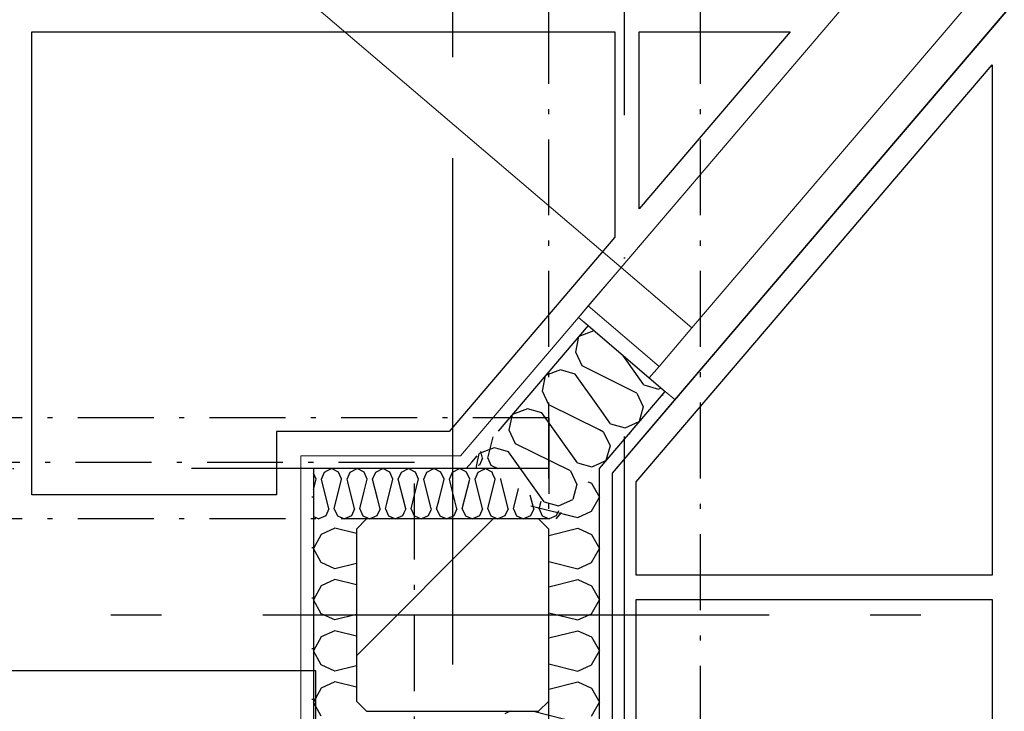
# Model space of a CAD drawing. Header units: millimetres. Extents: x -173281 to 144469, y -85977 to 83288.
# Tile 186 of 256: x -65501 to -64528, y -28312 to -27629. Entities that reach past the tile are written whole.
import ezdxf
from ezdxf.enums import TextEntityAlignment as Align

# ---------------------------------------------------------------- set-up
doc = ezdxf.new("R2010")
doc.units = ezdxf.units.MM
doc.header["$LTSCALE"] = 0.5
doc.header["$MEASUREMENT"] = 0
for name, pattern in [('Akselinje', [1500, 1000, -200, 100, -200]), ('Over snittplan', [260, 150, -50, 10, -50]), ('PLINE', [0]), ('Prikk & stiplet', [1340.555525, 705.555534, -352.777767, 0, -282.222223])]:
    doc.linetypes.add(name, pattern=pattern)
for name, color, linetype in [('222- Søyler', 7, 'Continuous'), ('222- Søyler  (Skravur)', 7, 'Continuous'), ('223- Bjelker', 7, 'Continuous'), ('242- Ikke-bærende innervegger (Skravur)(Nye konstruksjoner)', 7, 'Continuous'), ('242- Ikke-bærende innervegger(Nye konstruksjoner)', 7, 'Continuous'), ('244- Vinduer_ dører_ foldevegger(Nye konstruksjoner)', 7, 'Continuous'), ('245- Skjørt(Nye konstruksjoner)', 7, 'Continuous'), ('256- Faste himlinger og overflatebehandling(Nye konstruksjoner)', 7, 'Continuous'), ('257- Systemhimlinger(Nye konstruksjoner)', 7, 'Continuous'), ('82-- Modullinjer', 7, 'Continuous'), ('862- M___Nettoareal(Nye konstruksjoner)', 7, 'Continuous'), ('862- M___Nettoareal(Polylinje)(Nye konstruksjoner)', 7, 'Continuous'), ('862- M___Nettoareal(Tekst)(Nye konstruksjoner)', 7, 'Continuous')]:
    doc.layers.add(name, color=color, linetype=linetype)
doc.layers.add('234- Vinduer_ dører_ porter(Nye konstruksjoner)', color=7, linetype='Continuous', lineweight=0)
doc.layers.add('236- Innvendig kledning og overflate(Nye konstruksjoner)', color=7, linetype='Continuous', lineweight=0)
doc.styles.add('GENERATED_STYLE_1', font='arial.ttf')
doc.styles.add('GENERATED_STYLE_2', font='arial.ttf')
pattern_1 = [(229.53315, (0, 0), (-65.88562, 56.20574), [0, -50]), (229.53315, (16.72, -47.12), (-65.88562, 56.20574), [0, -50])]
pattern_2 = [(180, (0, 0), (0, 86.60254), [0, -50]), (180, (-25, -43.3), (0, 86.60254), [0, -50])]

# ---------------------------------------------------------------- blocks, each defined once
blk = doc.blocks.new('UUWC_A-132_42', base_point=(-63280.81, -28588.71))
at = {"layer": '862- M___Nettoareal(Polylinje)(Nye konstruksjoner)', "linetype": 'PLINE', "flags": 128}
blk.add_lwpolyline([(-61740.66, -29349.43), (-61740.66, -27029.43), (-64022.39, -27029.43), (-64915.66, -28076.54), (-64915.66, -29349.43)], close=True, dxfattribs=at)
at = {"layer": '862- M___Nettoareal(Tekst)(Nye konstruksjoner)', "style": 'GENERATED_STYLE_1'}
for tag, height, p in [('DUMMY_862', 150, (-63477.24, -28341.37)), ('ROOM_NAME', 150, (-63477.24, -29015.51)), ('DUMMY_861', 100, (-63634.38, -28615.26)), ('ceilingHeightCode', 100, (-63084.38, -29004.08)), ('ROOM_NUMBER', 100, (-63634.38, -29004.08)), ('DUMMY_863', 100, (-63241.52, -28981.22))]:
    blk.add_attdef(tag, text='', height=height, rotation=90, dxfattribs=at).set_placement(p, align=Align.TOP_LEFT)
blk = doc.blocks.new('*X906')
at = {"layer": '242- Ikke-bærende innervegger (Skravur)(Nye konstruksjoner)', "linetype": 'PLINE'}
for p, q in [((-65189.4, -28131.12), (-65202.95, -28137.29)), ((-65168.16, -28136.43), (-65189.4, -28131.12)), ((-65202.95, -28137.29), (-65210.66, -28151.1)), ((-65202.95, -28164.91), (-65210.66, -28151.1)), ((-65189.4, -28171.08), (-65202.95, -28164.91)), ((-65168.16, -28165.77), (-65189.4, -28171.08)), ((-65189.4, -28181.71), (-65202.95, -28187.87)), ((-65168.16, -28187.02), (-65189.4, -28181.71)), ((-65202.95, -28187.87), (-65210.66, -28201.69)), ((-65202.95, -28215.5), (-65210.66, -28201.69)), ((-65189.4, -28221.67), (-65202.95, -28215.5)), ((-65168.16, -28216.35), (-65189.4, -28221.67)), ((-65189.4, -28232.29), (-65202.95, -28238.46)), ((-65168.16, -28237.6), (-65189.4, -28232.29)), ((-65202.95, -28238.46), (-65210.66, -28252.27)), ((-65202.95, -28266.09), (-65210.66, -28252.27)), ((-65189.4, -28272.25), (-65202.95, -28266.09)), ((-65168.16, -28266.94), (-65189.4, -28272.25)), ((-65202.95, -28289.04), (-65210.66, -28302.86)), ((-65189.4, -28282.88), (-65202.95, -28289.04)), ((-65168.16, -28288.19), (-65189.4, -28282.88)), ((-65202.95, -28316.67), (-65210.66, -28302.86))]:
    blk.add_line(p, q, dxfattribs=at)
blk = doc.blocks.new('*X943')
at = {"layer": '242- Ikke-bærende innervegger (Skravur)(Nye konstruksjoner)', "linetype": 'PLINE'}
blk.add_line((-65049.9, -28071.93), (-65049.22, -28068.52), dxfattribs=at)
blk = doc.blocks.new('*X944')
at = {"layer": '242- Ikke-bærende innervegger (Skravur)(Nye konstruksjoner)', "linetype": 'PLINE'}
for p, q in [((-64884.2, -27989.45), (-64905.07, -27960.19)), ((-64891.09, -27997.53), (-64928.16, -27979.11)), ((-64884.2, -27989.45), (-64869.89, -27993.55)), ((-64891.09, -27997.53), (-64884.79, -28011.01)), ((-64869.89, -27993.55), (-64867.31, -27992.39)), ((-64917.03, -28027.93), (-64928.16, -28012.32)), ((-64884.79, -28011.01), (-64888.78, -28025.77)), ((-64917.03, -28027.93), (-64902.72, -28032.03)), ((-64902.72, -28032.03), (-64888.78, -28025.77)), ((-64923.92, -28036.02), (-64928.16, -28033.91)), ((-64923.92, -28036.02), (-64917.62, -28049.5)), ((-64917.62, -28049.5), (-64921.61, -28064.25)), ((-64928.16, -28067.2), (-64921.61, -28064.25))]:
    blk.add_line(p, q, dxfattribs=at)
blk = doc.blocks.new('*X946')
at = {"layer": '242- Ikke-bærende innervegger (Skravur)(Nye konstruksjoner)', "linetype": 'PLINE'}
for p, q in [((-64951.54, -27957.14), (-64948.44, -27941.62)), ((-64933.61, -27936.12), (-64948.44, -27941.62)), ((-64933.11, -27936.26), (-64933.61, -27936.12)), ((-64945.24, -27970.62), (-64951.54, -27957.14)), ((-64928.16, -27979.11), (-64945.24, -27970.62)), ((-64984.37, -27995.62), (-64981.27, -27980.11)), ((-64966.44, -27974.6), (-64981.27, -27980.11)), ((-64952.14, -27978.7), (-64966.44, -27974.6)), ((-64928.16, -28012.32), (-64952.14, -27978.7)), ((-64978.07, -28009.1), (-64984.37, -27995.62)), ((-64928.16, -28033.91), (-64978.07, -28009.1)), ((-65017.21, -28034.11), (-65014.1, -28018.59)), ((-64999.27, -28013.09), (-65014.1, -28018.59)), ((-64984.97, -28017.19), (-64999.27, -28013.09)), ((-64949.86, -28066.42), (-64984.97, -28017.19)), ((-65010.9, -28047.59), (-65017.21, -28034.11)), ((-64956.75, -28074.5), (-65010.9, -28047.59)), ((-65017.8, -28055.67), (-65028.16, -28052.7)), ((-64982.69, -28104.9), (-65017.8, -28055.67)), ((-64949.86, -28066.42), (-64935.55, -28070.52)), ((-64935.55, -28070.52), (-64928.16, -28067.2)), ((-64956.75, -28074.5), (-64950.45, -28087.98)), ((-64950.45, -28087.98), (-64954.44, -28102.74)), ((-64982.69, -28104.9), (-64968.38, -28109)), ((-64968.38, -28109), (-64954.44, -28102.74))]:
    blk.add_line(p, q, dxfattribs=at)
blk = doc.blocks.new('*X947')
at = {"layer": '242- Ikke-bærende innervegger (Skravur)(Nye konstruksjoner)', "linetype": 'PLINE'}
for p, q in [((-65049.22, -28068.52), (-65046.94, -28057.08)), ((-65032.1, -28051.57), (-65046.94, -28057.08)), ((-65028.16, -28052.7), (-65032.1, -28051.57))]:
    blk.add_line(p, q, dxfattribs=at)
blk = doc.blocks.new('Dør[47]')
at = {"layer": '234- Vinduer_ dører_ porter(Nye konstruksjoner)', "linetype": 'PLINE'}
for p, q in [((-64286.86, -27146.84), (-64948.85, -27922.84)), ((-64329.04, -27196.29), (-64906.66, -27873.39)), ((-64191.76, -27227.96), (-64853.75, -28003.96)), ((-64836.67, -27933.09), (-64259.05, -27256)), ((-64906.66, -27873.39), (-65583.76, -27295.77)), ((-64939.11, -27911.42), (-64906.66, -27873.39)), ((-64906.66, -27873.39), (-64836.67, -27933.09)), ((-64939.11, -27911.42), (-64948.85, -27922.84)), ((-64869.12, -27971.13), (-64939.11, -27911.42)), ((-64948.85, -27922.84), (-64878.85, -27982.54)), ((-64836.67, -27933.09), (-64869.12, -27971.13)), ((-64869.12, -27971.13), (-64878.85, -27982.54))]:
    blk.add_line(p, q, dxfattribs=at)
at = {"layer": '236- Innvendig kledning og overflate(Nye konstruksjoner)', "linetype": 'PLINE'}
for p, q in [((-64948.85, -27922.84), (-64939.34, -27930.95)), ((-64948.85, -27922.84), (-64939.34, -27930.95)), ((-64863.26, -27995.85), (-64853.75, -28003.96))]:
    blk.add_line(p, q, dxfattribs=at)
at = {"layer": '244- Vinduer_ dører_ foldevegger(Nye konstruksjoner)', "linetype": 'PLINE'}
for p, q in [((-64939.34, -27930.95), (-64878.85, -27982.54)), ((-64939.34, -27930.95), (-64878.85, -27982.54)), ((-64878.85, -27982.54), (-64863.26, -27995.85))]:
    blk.add_line(p, q, dxfattribs=at)
blk = doc.blocks.new('*X950')
at = {"layer": '242- Ikke-bærende innervegger (Skravur)(Nye konstruksjoner)', "linetype": 'PLINE'}
for p, q in [((-65038.27, -28061.89), (-65032.98, -28040.72)), ((-65043.59, -28061.89), (-65045.27, -28055.13)), ((-65043.59, -28061.89), (-65046.67, -28068.66)), ((-65038.27, -28061.89), (-65035.19, -28068.66)), ((-65046.67, -28068.66), (-65047.92, -28069.25)), ((-65042.06, -28072.56), (-65040.93, -28071.93)), ((-65034.02, -28075.78), (-65040.93, -28071.93)), ((-65035.19, -28068.66), (-65028.28, -28071.93)), ((-65033.23, -28077.53), (-65034.02, -28075.78)), ((-65028.16, -28071.87), (-65028.28, -28071.93))]:
    blk.add_line(p, q, dxfattribs=at)
blk = doc.blocks.new('*X951')
at = {"layer": '242- Ikke-bærende innervegger (Skravur)(Nye konstruksjoner)', "linetype": 'PLINE'}
for p, q in [((-65207.99, -28082.56), (-65210.66, -28076.69)), ((-65202.68, -28082.56), (-65199.59, -28075.78)), ((-65199.59, -28075.78), (-65196.66, -28074.15)), ((-65210.66, -28093.23), (-65207.99, -28082.56)), ((-65195.34, -28111.89), (-65202.68, -28082.56)), ((-65190.03, -28111.89), (-65182.7, -28082.56)), ((-65182.7, -28082.56), (-65183.09, -28081.69)), ((-65170.05, -28111.89), (-65176.72, -28085.23)), ((-65164.74, -28111.89), (-65160.35, -28094.32)), ((-65144.76, -28111.89), (-65147.34, -28101.55)), ((-65139.44, -28111.89), (-65138.14, -28106.66)), ((-65195.34, -28111.89), (-65198.43, -28118.66)), ((-65190.03, -28111.89), (-65186.95, -28118.66)), ((-65170.05, -28111.89), (-65173.13, -28118.66)), ((-65164.74, -28111.89), (-65161.65, -28118.66)), ((-65144.76, -28111.89), (-65147.84, -28118.66)), ((-65139.44, -28111.89), (-65136.36, -28118.66)), ((-65121.34, -28116), (-65122.55, -28118.66)), ((-65210.66, -28119.41), (-65205.33, -28121.93)), ((-65198.43, -28118.66), (-65205.33, -28121.93)), ((-65186.95, -28118.66), (-65180.04, -28121.93)), ((-65173.13, -28118.66), (-65180.04, -28121.93)), ((-65161.65, -28118.66), (-65154.75, -28121.93)), ((-65147.84, -28118.66), (-65154.75, -28121.93)), ((-65136.36, -28118.66), (-65129.45, -28121.93)), ((-65122.55, -28118.66), (-65129.45, -28121.93))]:
    blk.add_line(p, q, dxfattribs=at)
blk = doc.blocks.new('*X952')
at = {"layer": '242- Ikke-bærende innervegger (Skravur)(Nye konstruksjoner)', "linetype": 'PLINE'}
for p, q in [((-65059.32, -28075.78), (-65061.74, -28074.43)), ((-65056.23, -28082.56), (-65059.32, -28075.78)), ((-65050.92, -28082.56), (-65047.84, -28075.78)), ((-65047.84, -28075.78), (-65042.06, -28072.56)), ((-65030.94, -28082.56), (-65033.23, -28077.53)), ((-65063.57, -28111.89), (-65056.23, -28082.56)), ((-65043.59, -28111.89), (-65050.92, -28082.56)), ((-65038.27, -28111.89), (-65030.94, -28082.56)), ((-65025.63, -28082.56), (-65025.36, -28081.96)), ((-65018.29, -28111.89), (-65025.63, -28082.56)), ((-65068.88, -28111.89), (-65074.5, -28089.39)), ((-65012.98, -28111.89), (-65007.95, -28091.76)), ((-65088.86, -28111.89), (-65086.85, -28103.87)), ((-64993, -28111.89), (-64996.41, -28098.26)), ((-64987.69, -28111.89), (-64985.78, -28104.25)), ((-65094.72, -28113.1), (-65097.25, -28118.66)), ((-65088.86, -28111.89), (-65085.78, -28118.66)), ((-65068.88, -28111.89), (-65071.96, -28118.66)), ((-65063.57, -28111.89), (-65060.48, -28118.66)), ((-65043.59, -28111.89), (-65046.67, -28118.66)), ((-65038.27, -28111.89), (-65035.19, -28118.66)), ((-65018.29, -28111.89), (-65021.38, -28118.66)), ((-65012.98, -28111.89), (-65009.9, -28118.66)), ((-64993, -28111.89), (-64996.08, -28118.66)), ((-64987.69, -28111.89), (-64984.6, -28118.66)), ((-64968.63, -28113.91), (-64970.79, -28118.66)), ((-65097.25, -28118.66), (-65100.97, -28120.42)), ((-65085.78, -28118.66), (-65078.87, -28121.93)), ((-65071.96, -28118.66), (-65078.87, -28121.93)), ((-65060.48, -28118.66), (-65053.58, -28121.93)), ((-65046.67, -28118.66), (-65053.58, -28121.93)), ((-65035.19, -28118.66), (-65028.28, -28121.93)), ((-65021.38, -28118.66), (-65028.28, -28121.93)), ((-65009.9, -28118.66), (-65002.99, -28121.93)), ((-64996.08, -28118.66), (-65002.99, -28121.93)), ((-64984.6, -28118.66), (-64977.7, -28121.93)), ((-64970.79, -28118.66), (-64977.7, -28121.93))]:
    blk.add_line(p, q, dxfattribs=at)
blk = doc.blocks.new('*X953')
at = {"layer": '242- Ikke-bærende innervegger (Skravur)(Nye konstruksjoner)', "linetype": 'PLINE'}
for p, q in [((-65109.9, -28075.78), (-65110.66, -28075.36)), ((-65106.82, -28082.56), (-65109.9, -28075.78)), ((-65101.5, -28082.56), (-65098.42, -28075.78)), ((-65098.42, -28075.78), (-65091.52, -28071.93)), ((-65084.61, -28075.78), (-65091.52, -28071.93)), ((-65081.53, -28082.56), (-65084.61, -28075.78)), ((-65076.21, -28082.56), (-65073.13, -28075.78)), ((-65073.13, -28075.78), (-65066.22, -28071.93)), ((-65061.74, -28074.43), (-65066.22, -28071.93)), ((-65110.66, -28097.92), (-65106.82, -28082.56)), ((-65094.17, -28111.89), (-65101.5, -28082.56)), ((-65086.85, -28103.87), (-65081.53, -28082.56)), ((-65074.5, -28089.39), (-65076.21, -28082.56)), ((-65094.17, -28111.89), (-65094.72, -28113.1)), ((-65110.66, -28118.85), (-65104.16, -28121.93)), ((-65100.97, -28120.42), (-65104.16, -28121.93))]:
    blk.add_line(p, q, dxfattribs=at)
blk = doc.blocks.new('*X954')
at = {"layer": '242- Ikke-bærende innervegger (Skravur)(Nye konstruksjoner)', "linetype": 'PLINE'}
for p, q in [((-65196.66, -28074.15), (-65192.69, -28071.93)), ((-65185.78, -28075.78), (-65192.69, -28071.93)), ((-65183.09, -28081.69), (-65185.78, -28075.78)), ((-65177.38, -28082.56), (-65174.3, -28075.78)), ((-65174.3, -28075.78), (-65167.39, -28071.93)), ((-65160.49, -28075.78), (-65167.39, -28071.93)), ((-65157.4, -28082.56), (-65160.49, -28075.78)), ((-65152.09, -28082.56), (-65149.01, -28075.78)), ((-65149.01, -28075.78), (-65142.1, -28071.93)), ((-65135.19, -28075.78), (-65142.1, -28071.93)), ((-65132.11, -28082.56), (-65135.19, -28075.78)), ((-65126.8, -28082.56), (-65123.72, -28075.78)), ((-65123.72, -28075.78), (-65116.81, -28071.93)), ((-65110.66, -28075.36), (-65116.81, -28071.93)), ((-65176.72, -28085.23), (-65177.38, -28082.56)), ((-65160.35, -28094.32), (-65157.4, -28082.56)), ((-65147.34, -28101.55), (-65152.09, -28082.56)), ((-65138.14, -28106.66), (-65132.11, -28082.56)), ((-65119.47, -28111.89), (-65126.8, -28082.56)), ((-65114.15, -28111.89), (-65110.66, -28097.92)), ((-65119.47, -28111.89), (-65121.34, -28116)), ((-65114.15, -28111.89), (-65111.07, -28118.66)), ((-65111.07, -28118.66), (-65110.66, -28118.85))]:
    blk.add_line(p, q, dxfattribs=at)
blk = doc.blocks.new('*X955')
at = {"layer": '242- Ikke-bærende innervegger (Skravur)(Nye konstruksjoner)', "linetype": 'PLINE'}
for p, q in [((-64939.39, -28085.1), (-64935.87, -28086.7)), ((-64935.87, -28086.7), (-64931.31, -28094.88)), ((-64962.93, -28117.11), (-64952.5, -28119.72))]:
    blk.add_line(p, q, dxfattribs=at)
blk = doc.blocks.new('*X957')
at = {"layer": '242- Ikke-bærende innervegger (Skravur)(Nye konstruksjoner)', "linetype": 'PLINE'}
for p, q in [((-64938.21, -28085.63), (-64935.87, -28086.7)), ((-64935.87, -28086.7), (-64928.16, -28100.51)), ((-64935.87, -28114.33), (-64928.16, -28100.51)), ((-64995.84, -28108.89), (-64949.42, -28120.49)), ((-64949.42, -28120.49), (-64935.87, -28114.33)), ((-65025.89, -28121.01), (-65026.32, -28121.93)), ((-64978.16, -28138.31), (-64949.42, -28131.12)), ((-64949.42, -28131.12), (-64935.87, -28137.29)), ((-64935.87, -28137.29), (-64928.16, -28151.1)), ((-64935.87, -28164.91), (-64928.16, -28151.1)), ((-64978.16, -28163.89), (-64949.42, -28171.08)), ((-64949.42, -28171.08), (-64935.87, -28164.91)), ((-64978.16, -28188.89), (-64949.42, -28181.71)), ((-64949.42, -28181.71), (-64935.87, -28187.87)), ((-64935.87, -28187.87), (-64928.16, -28201.69)), ((-64935.87, -28215.5), (-64928.16, -28201.69)), ((-64978.16, -28214.48), (-64949.42, -28221.67)), ((-64949.42, -28221.67), (-64935.87, -28215.5)), ((-64978.16, -28239.48), (-64949.42, -28232.29)), ((-64949.42, -28232.29), (-64935.87, -28238.46)), ((-64935.87, -28238.46), (-64928.16, -28252.27)), ((-64935.87, -28266.09), (-64928.16, -28252.27)), ((-64978.16, -28265.07), (-64949.42, -28272.25)), ((-64949.42, -28272.25), (-64935.87, -28266.09)), ((-64978.16, -28290.07), (-64949.42, -28282.88)), ((-64949.42, -28282.88), (-64935.87, -28289.04)), ((-64935.87, -28289.04), (-64928.16, -28302.86)), ((-64935.87, -28316.67), (-64928.16, -28302.86)), ((-65016.33, -28311.93), (-65021.62, -28314.34)), ((-64993.05, -28311.93), (-64949.42, -28322.84))]:
    blk.add_line(p, q, dxfattribs=at)
blk = doc.blocks.new('Standard grid marker[259]', base_point=(20939.46, -28216.93))
at = {"layer": '82-- Modullinjer', "linetype": 'Akselinje'}
blk.add_line((20739.46, -28216.93), (-81321.28, -28216.93), dxfattribs=at)
at = {"layer": '82-- Modullinjer', "style": 'GENERATED_STYLE_2'}
for tag, p in [('AC_MarkerText_1_1', (-81898.78, -28256.93)), ('AC_MarkerText_1_0', (21061.96, -28256.93))]:
    blk.add_attdef(tag, text='', height=175, rotation=90, dxfattribs=at).set_placement(p, align=Align.TOP_CENTER)
blk = doc.blocks.new('Standard grid marker[269]', base_point=(-65073.16, 26434.41))
at = {"layer": '82-- Modullinjer', "linetype": 'Akselinje'}
blk.add_line((-65073.16, 26234.41), (-65073.16, -50374.43), dxfattribs=at)
at = {"layer": '82-- Modullinjer', "style": 'GENERATED_STYLE_2'}
for tag, p in [('AC_MarkerText_1_0', (-65200.66, 26644.41)), ('AC_MarkerText_1_1', (-65200.66, -50864.43))]:
    blk.add_attdef(tag, text='', height=175, rotation=90, dxfattribs=at).set_placement(p, align=Align.TOP_CENTER)

msp = doc.modelspace()

# ---------------------------------------------------------------- hatches: boundary and pattern name
at = {"layer": '222- Søyler  (Skravur)', "linetype": 'Continuous'}
h = msp.add_hatch(dxfattribs=at)
h.set_pattern_fill('Skrålinjer_3', color=256, style=0, pattern_type=2)
h.set_pattern_definition([(45, (0, 0), (-127.2792, 127.2792), [])])
h.paths.add_polyline_path([(-64978.16, -28301.93), (-64978.16, -28131.93), (-64988.16, -28121.93), (-65158.16, -28121.93), (-65168.16, -28131.93), (-65168.16, -28301.93), (-65158.16, -28311.93), (-64988.16, -28311.93)])
at = {"layer": '242- Ikke-bærende innervegger (Skravur)(Nye konstruksjoner)', "linetype": 'Continuous'}
h = msp.add_hatch(dxfattribs=at)
h.set_pattern_fill('Gips', color=256, style=0, pattern_type=2)
h.set_pattern_definition(pattern_1)
h.paths.add_polyline_path([(-64948.85, -27922.84), (-65065.37, -28059.43), (-65048.94, -28059.43), (-64939.34, -27930.95)])
h = msp.add_hatch(dxfattribs=at)
h.set_pattern_fill('Gips', color=256, style=0, pattern_type=2)
h.set_pattern_definition(pattern_1)
h.paths.add_polyline_path([(-64915.66, -28057.27), (-64915.66, -28076.54), (-64853.75, -28003.96), (-64863.26, -27995.85)])
h = msp.add_hatch(dxfattribs=at)
h.set_pattern_fill('Gips', color=256, style=0, pattern_type=2)
h.set_pattern_definition(pattern_1)
h.paths.add_polyline_path([(-64928.16, -28091.19), (-64915.66, -28076.54), (-64915.66, -28057.27), (-64928.16, -28071.93)])
h = msp.add_hatch(dxfattribs=at)
h.set_pattern_fill('Gips', color=256, style=0, pattern_type=2)
h.set_pattern_definition(pattern_2)
h.paths.add_polyline_path([(-65210.66, -28066.37), (-65223.16, -28059.43), (-65223.16, -28071.93), (-65210.66, -28071.93)])
h = msp.add_hatch(dxfattribs=at)
h.set_pattern_fill('Gips', color=256, style=0, pattern_type=2)
h.set_pattern_definition(pattern_2)
h.paths.add_polyline_path([(-65210.66, -28059.43), (-65223.16, -28059.43), (-65210.66, -28066.37)])
h = msp.add_hatch(dxfattribs=at)
h.set_pattern_fill('Gips', color=256, style=0, pattern_type=2)
h.set_pattern_definition(pattern_2)
h.paths.add_polyline_path([(-65210.66, -28066.37), (-65200.66, -28071.93), (-65076.03, -28071.93), (-65065.37, -28059.43), (-65210.66, -28059.43)])
h = msp.add_hatch(dxfattribs=at)
h.set_pattern_fill('Gips', color=256, style=0, pattern_type=2)
h.set_pattern_definition(pattern_2)
h.paths.add_polyline_path([(-65200.66, -28071.93), (-65210.66, -28066.37), (-65210.66, -28071.93)])
h = msp.add_hatch(dxfattribs=at)
h.set_pattern_fill('Gips', color=256, style=0, pattern_type=2)
h.set_pattern_definition(pattern_2)
h.paths.add_polyline_path([(-65065.37, -28059.43), (-65076.03, -28071.93), (-65059.6, -28071.93), (-65054.27, -28065.68)])
h = msp.add_hatch(dxfattribs=at)
h.set_pattern_fill('Gips', color=256, style=0, pattern_type=2)
h.set_pattern_definition(pattern_2)
h.paths.add_polyline_path([(-65065.37, -28059.43), (-65054.27, -28065.68), (-65048.94, -28059.43)])
h = msp.add_hatch(dxfattribs=at)
h.set_pattern_fill('Gips', color=256, style=0, pattern_type=2)
h.set_pattern_definition([(270, (0, 0), (86.60254, 0), [0, -50]), (270, (43.3, -25), (86.60254, 0), [0, -50])])
h.paths.add_polyline_path([(-65223.16, -28071.93), (-65223.16, -29461.93), (-65210.66, -29461.93), (-65210.66, -28071.93)])
h = msp.add_hatch(dxfattribs=at)
h.set_pattern_fill('Gips', color=256, style=0, pattern_type=2)
h.set_pattern_definition([(90, (0, 0), (-86.60254, 0), [0, -50]), (90, (-43.3, 25), (-86.60254, 0), [0, -50])])
h.paths.add_polyline_path([(-64915.66, -29349.43), (-64915.66, -28076.54), (-64928.16, -28081.58), (-64928.16, -29349.43)])
h = msp.add_hatch(dxfattribs=at)
h.set_pattern_fill('Gips', color=256, style=0, pattern_type=2)
h.set_pattern_definition(pattern_1)
h.paths.add_polyline_path([(-64965.48, -28115.68), (-64970.81, -28121.93), (-64954.38, -28121.93)])

# ---------------------------------------------------------------- linework, layer by layer
at = {"layer": '222- Søyler', "linetype": 'PLINE', "flags": 128}
msp.add_lwpolyline([(-64978.16, -28301.93), (-64978.16, -28131.93), (-64988.16, -28121.93), (-65158.16, -28121.93), (-65168.16, -28131.93), (-65168.16, -28301.93), (-65158.16, -28311.93), (-64988.16, -28311.93)], close=True, dxfattribs=at)
at = {"layer": '223- Bjelker', "linetype": 'Over snittplan'}
for p, q in [((-64978.16, -43811.93), (-64978.16, -25816.93)), ((-64828.16, -43811.93), (-64828.16, -25816.93)), ((-64978.16, -28021.93), (-70408.69, -28021.93)), ((-64978.16, -28021.93), (-64978.16, -28121.93)), ((-64978.16, -28121.93), (-70408.69, -28121.93))]:
    msp.add_line(p, q, dxfattribs=at)
at = {"layer": '223- Bjelker', "linetype": 'Prikk & stiplet'}
for p, q in [((-64903.16, -43811.93), (-64903.16, -25816.93)), ((-64978.16, -28071.93), (-70408.69, -28071.93))]:
    msp.add_line(p, q, dxfattribs=at)
at = {"layer": '236- Innvendig kledning og overflate(Nye konstruksjoner)', "linetype": 'PLINE'}
for p, q in [((-64948.85, -27922.84), (-64939.34, -27930.95)), ((-64863.26, -27995.85), (-64853.75, -28003.96))]:
    msp.add_line(p, q, dxfattribs=at)
at = {"layer": '236- Innvendig kledning og overflate(Nye konstruksjoner)', "linetype": 'PLINE', "flags": 128}
for points in [[(-64948.85, -27922.84), (-65065.37, -28059.43)], [(-64915.66, -28076.54), (-64853.75, -28003.96)], [(-65223.16, -28059.43), (-65223.16, -28071.93)], [(-65065.37, -28059.43), (-65223.16, -28059.43)], [(-65223.16, -28071.93), (-65223.16, -29461.93)], [(-64915.66, -29349.43), (-64915.66, -28076.54)]]:
    msp.add_lwpolyline(points, dxfattribs=at)
at = {"layer": '242- Ikke-bærende innervegger(Nye konstruksjoner)', "linetype": 'PLINE'}
for p, q in [((-64939.34, -27930.95), (-65028.16, -28035.07)), ((-64939.34, -27930.95), (-64878.85, -27982.54)), ((-64878.85, -27982.54), (-64863.26, -27995.85)), ((-64928.16, -28071.93), (-64863.26, -27995.85)), ((-65059.6, -28071.93), (-65054.27, -28065.68)), ((-65059.6, -28071.93), (-65054.27, -28065.68)), ((-65054.27, -28065.68), (-65048.94, -28059.43)), ((-65054.27, -28065.68), (-65048.94, -28059.43)), ((-65210.66, -28071.93), (-65210.66, -28121.93)), ((-65200.66, -28071.93), (-65210.66, -28071.93)), ((-65210.66, -28071.93), (-65210.66, -28121.93)), ((-65110.66, -28071.93), (-65200.66, -28071.93)), ((-65059.6, -28071.93), (-65110.66, -28071.93)), ((-64928.16, -28091.19), (-64928.16, -28071.93)), ((-64928.16, -28091.19), (-64928.16, -28071.93)), ((-64928.16, -29361.93), (-64928.16, -28081.58)), ((-64970.81, -28121.93), (-64965.48, -28115.68)), ((-64970.81, -28121.93), (-64965.48, -28115.68)), ((-65210.66, -28121.93), (-65210.66, -29461.93))]:
    msp.add_line(p, q, dxfattribs=at)
at = {"layer": '245- Skjørt(Nye konstruksjoner)', "linetype": 'PLINE', "flags": 128}
for points in [[(-65208.16, -28271.93), (-68410.66, -28271.93)], [(-65208.16, -28321.93), (-65208.16, -28271.93)]]:
    msp.add_lwpolyline(points, dxfattribs=at)
at = {"layer": '256- Faste himlinger og overflatebehandling(Nye konstruksjoner)', "linetype": 'Over snittplan', "flags": 128}
for points in [[(-65110.66, -28066.16), (-69600.66, -28066.16)], [(-65110.66, -29461.93), (-65110.66, -28066.16)]]:
    msp.add_lwpolyline(points, dxfattribs=at)
at = {"layer": '257- Systemhimlinger(Nye konstruksjoner)', "linetype": 'PLINE', "flags": 128}
for points in [[(-65488.72, -27640.68), (-64912.72, -27640.68)], [(-65488.72, -28097.93), (-65488.72, -27640.68)], [(-64912.72, -27640.68), (-64912.72, -27843.51)], [(-64888.72, -27640.68), (-64739.69, -27640.68)], [(-64888.72, -27815.38), (-64888.72, -27640.68)], [(-64739.69, -27640.68), (-64888.72, -27815.38)], [(-64891.66, -28085.38), (-64540.16, -27673.35)], [(-64540.16, -27673.35), (-64540.16, -28177.43)], [(-64912.72, -27843.51), (-65076.44, -28035.43)], [(-65247.16, -28035.43), (-65247.16, -28097.93)], [(-65076.44, -28035.43), (-65247.16, -28035.43)], [(-64891.66, -28177.43), (-64891.66, -28085.38)], [(-65247.16, -28097.93), (-65488.72, -28097.93)], [(-64540.16, -28177.43), (-64891.66, -28177.43)], [(-64891.66, -28201.43), (-64540.16, -28201.43)], [(-64891.66, -28777.43), (-64891.66, -28201.43)], [(-64540.16, -28201.43), (-64540.16, -28777.43)]]:
    msp.add_lwpolyline(points, dxfattribs=at)

# ---------------------------------------------------------------- block references
at = {"layer": '242- Ikke-bærende innervegger(Nye konstruksjoner)'}
for name in ['*X946', '*X944', '*X950', '*X947', '*X951', '*X954', '*X953', '*X952', '*X943', '*X957', '*X955', '*X906']:
    msp.add_blockref(name, (0, 0), dxfattribs=at)
at = {"layer": '244- Vinduer_ dører_ foldevegger(Nye konstruksjoner)', "linetype": 'PLINE'}
msp.add_blockref('Dør[47]', (0, 0), dxfattribs=at)
at = {"layer": '82-- Modullinjer', "linetype": 'PLINE'}
for name, p in [('Standard grid marker[269]', (-65073.16, 26434.41)), ('Standard grid marker[259]', (20939.46, -28216.93))]:
    msp.add_blockref(name, p, dxfattribs=at)
at = {"layer": '862- M___Nettoareal(Nye konstruksjoner)', "linetype": 'Continuous'}
msp.add_blockref('UUWC_A-132_42', (-63280.81, -28588.71), dxfattribs=at)

doc.saveas('drawing.dxf')
